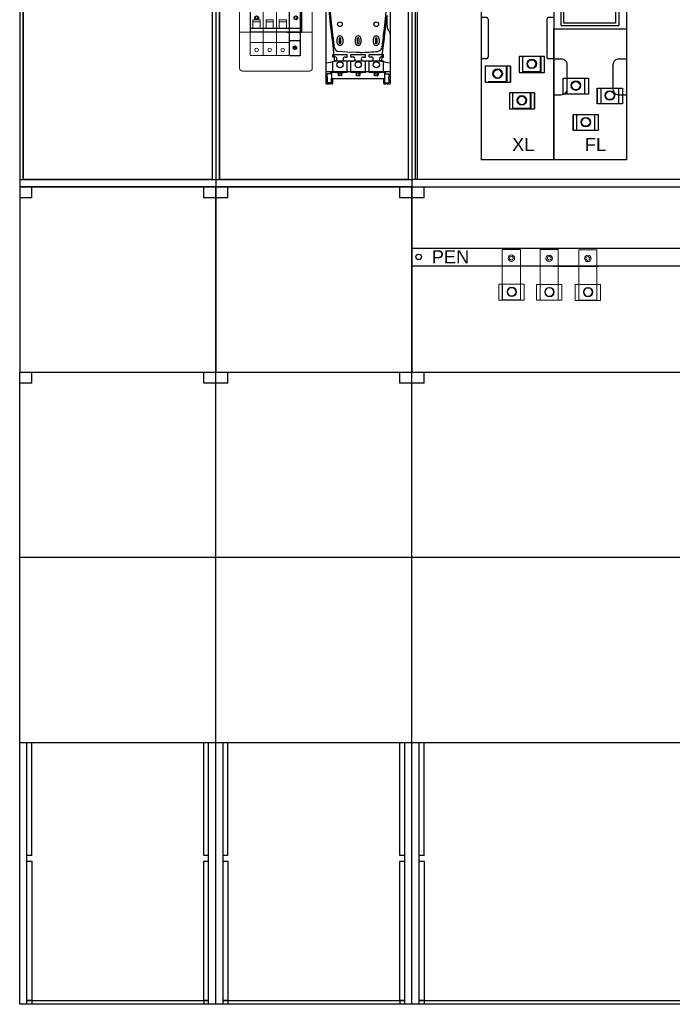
# Model space of a CAD drawing. Header units: millimetres. Extents: x -619 to 31, y -3287 to -1340.
# Tile 4 of 8: x -119 to -74, y -1482 to -1414. Entities that reach past the tile are written whole.
import ezdxf

# ---------------------------------------------------------------- set-up
doc = ezdxf.new("R2010")
doc.units = ezdxf.units.MM
doc.header["$LTSCALE"] = 0.2
doc.linetypes.add('DASHED2', pattern=[0.375, 0.25, -0.125])
doc.linetypes.add('HIDDEN2', pattern=[4.7625, 3.175, -1.5875])
doc.layers.get('0').update_dxf_attribs({"lineweight": 18})
for name, color, linetype, lineweight in [('000WYPOSAŻENIE', 1, 'Continuous', 25), ('062 OPIS_SREDNIO_POL', 140, 'Continuous', 15), ('aparatura', 7, 'Continuous', 18)]:
    doc.layers.add(name, color=color, linetype=linetype, lineweight=lineweight)
for name, color, linetype in [('_E_opisy', 240, 'Continuous'), ('E_osprzęt', 200, 'Continuous'), ('FRAME 200', 8, 'Continuous'), ('Konstrukcja', 5, 'Continuous'), ('Ogólna', 3, 'Continuous'), ('RUSZT', 7, 'Continuous'), ('w0', 7, 'Continuous')]:
    doc.layers.add(name, color=color, linetype=linetype)
doc.styles.add('PPE', font='romans.shx', dxfattribs={"height": 0.9})
doc.styles.get("Standard").update_dxf_attribs({"font": 'arial.ttf'})

# ---------------------------------------------------------------- blocks, each defined once
blk = doc.blocks.new('wpp2')
for p, q in [((27, 192.5), (27, 112.5)), ((27, 192.5), (27, 112.5)), ((27, 192.5), (27, 112.5)), ((26.5, 191.5), (26.5, 113.5)), ((0.5, 158.79), (0.5, 113.5)), ((0.5, 153.5), (0.5, 113.5)), ((0, 152.5), (0, 112.5)), ((0, 113.5), (27, 113.5)), ((27, 112.5), (0, 112.5)), ((0, 112.5), (27, 112.5)), ((0, 112.5), (27, 112.5)), ((0, 112.5), (0, 87)), ((1.67, 110.97), (1.67, 112.5)), ((25.33, 110.97), (25.33, 112.5)), ((27, 87), (27, 112.5)), ((1.67, 110.97), (0, 110.97)), ((27, 110.97), (25.33, 110.97)), ((0, 0), (0, 87)), ((0, 87), (27, 87)), ((1.67, 85.47), (1.67, 87)), ((25.33, 85.47), (25.33, 87)), ((27, 0), (27, 87)), ((27, 0), (27, 87)), ((27, 0), (27, 87)), ((1.67, 85.47), (0, 85.47)), ((27, 85.47), (25.33, 85.47)), ((0, 61.5), (27, 61.5)), ((0, 36), (27, 36)), ((1, 0), (1, 36)), ((1.67, 20.48), (1.67, 36)), ((25.33, 20.48), (25.33, 36)), ((26, 0), (26, 36)), ((1.67, 20.48), (1, 20.48)), ((26, 20.48), (25.33, 20.48)), ((26, 19.69), (26, 20.48)), ((1, 19.69), (1.67, 19.69)), ((1.67, 19.69), (1.67, 0.53)), ((25.33, 0.53), (25.33, 19.69)), ((25.33, 19.69), (26, 19.69)), ((27, 0), (0, 0)), ((1.67, 0.53), (1, 0.53)), ((1, 0.53), (26, 0.53)), ((1.67, 0.53), (1.67, 0)), ((26, 0.53), (25.33, 0.53)), ((25.33, 0.53), (25.33, 0))]:
    blk.add_line(p, q)
at = {"layer": 'w0'}
blk.add_lwpolyline([(0.5, 191.5), (26.5, 191.5), (26.5, 113.5), (0.5, 113.5)], close=True, dxfattribs=at)
blk.add_lwpolyline([(0.5, 191.5), (26.5, 191.5), (26.5, 113.5), (0.5, 113.5)], close=True, dxfattribs=at)
blk = doc.blocks.new('S')
at = {"layer": '_E_opisy', "lineweight": 5}
for p, q in [((-7322.2, 16360.1), (-7322.2, 16440.1)), ((-7322.2, 16440.1), (-7304.2, 16440.1)), ((-7304.2, 16440.1), (-7304.2, 16360.1)), ((-7322.2, 16422.6), (-7304.2, 16422.6)), ((-7318.5, 16406.3), (-7318.5, 16408.8)), ((-7318.5, 16408.8), (-7308.5, 16408.8)), ((-7318.5, 16406.3), (-7308.5, 16406.3)), ((-7318.5, 16397.6), (-7318.5, 16406.3)), ((-7308.5, 16408.8), (-7308.5, 16405.1)), ((-7308.5, 16406.3), (-7308.5, 16397.6)), ((-7308.5, 16397.6), (-7318.5, 16397.6)), ((-7322.2, 16377.6), (-7304.2, 16377.6)), ((-7304.2, 16360.1), (-7322.2, 16360.1))]:
    blk.add_line(p, q, dxfattribs=at)
for centre in [(-7313.5, 16433.8), (-7313.5, 16367.6)]:
    blk.add_circle(centre, 2.5, dxfattribs=at)
at = {"layer": 'E_osprzęt', "linetype": 'DASHED2', "lineweight": 5}
blk.add_lwpolyline([(-7304.2, 16440.1), (-7304.2, 16475), (-7322.2, 16475), (-7322.2, 16440.1)], close=True, dxfattribs=at)
at = {"layer": 'E_osprzęt', "lineweight": 5, "style": 'PPE'}
blk.add_attdef('B16A/1P', (-7311.1, 16440.3), '', height=5, rotation=90, dxfattribs=at)
blk = doc.blocks.new('listwaM')
at = {"layer": 'FRAME 200', "linetype": 'Continuous'}
for p, q in [((-6428.4, 16370.7), (-6428.4, 16410.7)), ((-6428.4, 16410.7), (-6358.4, 16410.7)), ((-6358.4, 16410.7), (-6378.4, 16410.7)), ((-6358.4, 16410.7), (-6358.4, 16370.7)), ((-6428.4, 16405.7), (-6358.4, 16405.7)), ((-6358.4, 16375.7), (-6428.4, 16375.7)), ((-6358.4, 16370.7), (-6428.4, 16370.7)), ((-6378.4, 16370.7), (-6358.4, 16370.7))]:
    blk.add_line(p, q, dxfattribs=at)
for points in [[(-6419.2, 16388.5), (-6417.9, 16390.2), (-6418.7, 16392.2), (-6420.8, 16392.4), (-6422.1, 16390.7), (-6421.3, 16388.7)], [(-6365.2, 16388.5), (-6364, 16390.2), (-6364.8, 16392.2), (-6366.9, 16392.4), (-6368.2, 16390.7), (-6367.4, 16388.7)]]:
    blk.add_lwpolyline(points, close=True, dxfattribs=at)
for centre in [(-6420, 16390.4), (-6366.1, 16390.4)]:
    blk.add_circle(centre, 2.62, dxfattribs=at)
blk = doc.blocks.new('s4')
at = {"layer": '062 OPIS_SREDNIO_POL', "color": 8}
for p, q in [((-7765.8, 7412.7), (-7765.8, 7280.7)), ((-7761.8, 7416.7), (-7669.8, 7416.7)), ((-7665.8, 7412.7), (-7665.8, 7280.7)), ((-7765.8, 7370.5), (-7665.8, 7370.5)), ((-7765.8, 7330.5), (-7665.8, 7330.5)), ((-7761.8, 7276.7), (-7669.8, 7276.7))]:
    blk.add_line(p, q, dxfattribs=at)
for centre, start, end in [((-7761.8, 7412.7), 90, 180), ((-7669.8, 7412.7), 0, 90), ((-7761.8, 7280.7), 180, 270), ((-7669.8, 7280.7), 270, 0)]:
    blk.add_arc(centre, 4, start, end, dxfattribs=at)
at = {"layer": 'w0', "lineweight": 25, "ltscale": 20}
blk.add_blockref('listwaM', (-1322.4, -9040.3), dxfattribs=at)
at = {"layer": '062 OPIS_SREDNIO_POL', "color": 8, "insert": (-7760.9, 7411.4), "char_height": 25, "attachment_point": 1}
blk.add_mtext_dynamic_manual_height_columns('*', width=3.352, gutter_width=12.5, heights=[0], dxfattribs=at)
blk = doc.blocks.new('pom2')
for p, q in [((27, 192.5), (27, 112.5)), ((27, 192.5), (27, 112.5)), ((27, 192.5), (27, 112.5)), ((26.5, 191.5), (26.5, 113.5)), ((0.5, 158.79), (0.5, 113.5)), ((0.5, 153.5), (0.5, 113.5)), ((0, 152.5), (0, 112.5)), ((0, 113.5), (27, 113.5)), ((27, 112.5), (0, 112.5)), ((0, 112.5), (27, 112.5)), ((0, 112.5), (27, 112.5)), ((0, 112.5), (0, 87)), ((1.67, 110.97), (1.67, 112.5)), ((25.33, 110.97), (25.33, 112.5)), ((27, 87), (27, 112.5)), ((1.67, 110.97), (0, 110.97)), ((27, 110.97), (25.33, 110.97)), ((0, 0), (0, 87)), ((0, 87), (27, 87)), ((1.67, 85.47), (1.67, 87)), ((25.33, 85.47), (25.33, 87)), ((27, 0), (27, 87)), ((27, 0), (27, 87)), ((27, 0), (27, 87)), ((1.67, 85.47), (0, 85.47)), ((27, 85.47), (25.33, 85.47)), ((0, 61.5), (27, 61.5)), ((0, 36), (27, 36)), ((1, 0), (1, 36)), ((1.67, 20.48), (1.67, 36)), ((25.33, 20.48), (25.33, 36)), ((26, 0), (26, 36)), ((1.67, 20.48), (1, 20.48)), ((26, 20.48), (25.33, 20.48)), ((26, 19.69), (26, 20.48)), ((1, 19.69), (1.67, 19.69)), ((1.67, 19.69), (1.67, 0.53)), ((25.33, 0.53), (25.33, 19.69)), ((25.33, 19.69), (26, 19.69)), ((27, 0), (0, 0)), ((1.67, 0.53), (1, 0.53)), ((1, 0.53), (26, 0.53)), ((1.67, 0.53), (1.67, 0)), ((26, 0.53), (25.33, 0.53)), ((25.33, 0.53), (25.33, 0))]:
    blk.add_line(p, q)
at = {"color": 250, "linetype": 'Continuous'}
for p, q in [((16.11, 130.34), (16.11, 130.7)), ((16.4, 130.34), (16.11, 130.34)), ((17.8, 130.34), (18.09, 130.34)), ((18.09, 130.34), (18.09, 130.7)), ((18.61, 130.34), (18.61, 130.7)), ((18.9, 130.34), (18.61, 130.34)), ((20.3, 130.34), (20.59, 130.34)), ((20.59, 130.34), (20.59, 130.7)), ((21.11, 130.34), (21.11, 130.7)), ((21.4, 130.34), (21.11, 130.34)), ((22.8, 130.34), (23.09, 130.34)), ((23.09, 130.34), (23.09, 130.7)), ((16.11, 128.22), (16.11, 129.79)), ((16.11, 129.79), (16.4, 129.79)), ((18.09, 129.79), (17.8, 129.79)), ((18.09, 128.22), (18.09, 129.79)), ((18.61, 128.22), (18.61, 129.79)), ((18.61, 129.79), (18.9, 129.79)), ((20.59, 129.79), (20.3, 129.79)), ((20.59, 128.22), (20.59, 129.79)), ((21.11, 128.22), (21.11, 129.79)), ((21.11, 129.79), (21.4, 129.79)), ((23.09, 129.79), (22.8, 129.79)), ((23.09, 128.22), (23.09, 129.79)), ((18.09, 128.22), (16.11, 128.22)), ((16.44, 128.22), (16.44, 128.22)), ((16.44, 128.22), (16.44, 128.22)), ((16.63, 128.22), (16.44, 128.22)), ((16.63, 128.22), (17.58, 128.22)), ((20.59, 128.22), (18.61, 128.22)), ((18.94, 128.22), (18.94, 128.22)), ((18.94, 128.22), (18.94, 128.22)), ((19.13, 128.22), (18.94, 128.22)), ((19.13, 128.22), (20.08, 128.22)), ((23.09, 128.22), (21.11, 128.22)), ((21.44, 128.22), (21.44, 128.22)), ((21.44, 128.22), (21.44, 128.22)), ((21.63, 128.22), (21.44, 128.22)), ((21.63, 128.22), (22.58, 128.22)), ((23.24, 126.65), (23.42, 126.65)), ((23.57, 126.65), (23.94, 126.65))]:
    blk.add_line(p, q, dxfattribs=at)
at = {"color": 250}
for p, q in [((16.11, 130.7), (18.09, 130.7)), ((18.61, 130.7), (20.59, 130.7)), ((21.11, 130.7), (23.09, 130.7))]:
    blk.add_line(p, q, dxfattribs=at)
at = {"color": 250, "linetype": 'Continuous'}
for centre, radius in [((17.09, 134.85), 0.325), ((17.09, 134.85), 0.318), ((22.09, 134.85), 0.325), ((22.09, 134.85), 0.318), ((17.1, 129.27), 0.425), ((19.6, 129.27), 0.425), ((22.1, 129.27), 0.425)]:
    blk.add_circle(centre, radius, dxfattribs=at)
for centre, radius, start, end in [((16.4, 130.07), 0.275, 270, 90), ((17.8, 130.07), 0.275, 90, 270), ((18.9, 130.07), 0.275, 270, 90), ((20.3, 130.07), 0.275, 90, 270), ((21.4, 130.07), 0.275, 270, 90), ((22.8, 130.07), 0.275, 90, 270), ((23.94, 126.75), 0.1, 270, 0)]:
    blk.add_arc(centre, radius, start, end, dxfattribs=at)
at = {"layer": 'Ogólna', "color": 250}
for p, q in [((15.19, 129.57), (15.19, 140.33)), ((15.14, 138.05), (15.14, 133.4)), ((24.04, 133.4), (24.04, 138.05)), ((23.99, 135.74), (23.99, 135.41)), ((23.56, 134.79), (23.56, 134.79)), ((23.99, 135.41), (23.99, 133.96)), ((15.14, 133.4), (15.14, 126.75)), ((16.72, 132.31), (16.72, 132.86)), ((16.72, 132.31), (16.72, 132.86)), ((16.97, 132.86), (16.97, 132.31)), ((17.22, 132.31), (17.22, 132.86)), ((17.47, 132.86), (17.47, 132.31)), ((17.47, 132.86), (17.47, 132.31)), ((19.22, 132.31), (19.22, 132.86)), ((19.22, 132.31), (19.22, 132.86)), ((19.47, 132.86), (19.47, 132.31)), ((19.72, 132.31), (19.72, 132.86)), ((19.97, 132.86), (19.97, 132.31)), ((19.97, 132.86), (19.97, 132.31)), ((21.72, 132.31), (21.72, 132.86)), ((21.72, 132.31), (21.72, 132.86)), ((21.97, 132.86), (21.97, 132.31)), ((22.22, 132.31), (22.22, 132.86)), ((22.47, 132.86), (22.47, 132.31)), ((22.47, 132.86), (22.47, 132.31)), ((23.99, 133.96), (23.99, 133.48)), ((23.99, 133.48), (23.99, 129.57)), ((24.04, 126.75), (24.04, 133.4)), ((19.88, 130.97), (19.31, 130.97)), ((19.88, 130.97), (19.88, 130.97)), ((22.97, 131.29), (22.8, 129.82)), ((15.19, 128.35), (15.19, 129.57)), ((16.44, 129.79), (16.42, 129.79)), ((22.74, 129.79), (16.44, 129.79)), ((23.99, 129.57), (23.99, 128.35)), ((23.94, 128.3), (15.24, 128.3)), ((15.82, 128.01), (15.35, 128.01)), ((15.35, 127.58), (15.35, 128.01)), ((15.82, 128.01), (15.82, 128.3)), ((15.91, 128.3), (15.91, 127.45)), ((23.28, 127.35), (15.91, 127.35)), ((15.91, 127.35), (15.91, 127.35)), ((15.91, 126.95), (15.91, 127.35)), ((16.07, 127.35), (16.06, 126.95)), ((16.89, 127.75), (16.89, 128.15)), ((16.89, 128.15), (16.93, 128.15)), ((17.09, 127.75), (16.89, 127.75)), ((16.93, 128.15), (16.93, 127.79)), ((16.93, 127.79), (17.09, 127.79)), ((17.09, 127.79), (17.09, 127.75)), ((17.17, 128.05), (17.27, 128.15)), ((17.2, 128.02), (17.17, 128.05)), ((17.25, 127.75), (17.25, 128.08)), ((17.3, 127.75), (17.25, 127.75)), ((17.27, 128.15), (17.3, 128.15)), ((17.3, 128.15), (17.3, 127.75)), ((19.35, 127.75), (19.35, 128.15)), ((19.35, 128.15), (19.39, 128.15)), ((19.55, 127.75), (19.35, 127.75)), ((19.39, 128.15), (19.39, 127.79)), ((19.39, 127.79), (19.55, 127.79)), ((19.55, 127.79), (19.55, 127.75)), ((19.62, 127.75), (19.62, 127.77)), ((19.84, 127.75), (19.62, 127.75)), ((19.68, 128.05), (19.63, 128.05)), ((19.82, 127.99), (19.69, 127.79)), ((19.69, 127.79), (19.84, 127.79)), ((19.84, 127.79), (19.84, 127.75)), ((21.85, 127.75), (21.85, 128.15)), ((21.85, 128.15), (21.89, 128.15)), ((22.05, 127.75), (21.85, 127.75)), ((21.89, 128.15), (21.89, 127.79)), ((21.89, 127.79), (22.05, 127.79)), ((22.05, 127.79), (22.05, 127.75)), ((22.13, 128.11), (22.13, 128.15)), ((22.13, 128.15), (22.23, 128.15)), ((22.23, 128.11), (22.13, 128.11)), ((22.13, 127.75), (22.13, 127.79)), ((22.13, 127.79), (22.23, 127.79)), ((22.23, 127.75), (22.13, 127.75)), ((22.17, 127.95), (22.17, 127.99)), ((22.17, 127.99), (22.23, 127.99)), ((22.23, 127.95), (22.17, 127.95)), ((22.29, 127.85), (22.29, 127.89)), ((22.34, 127.89), (22.34, 127.85)), ((23.13, 126.95), (23.12, 127.35)), ((23.27, 127.45), (23.27, 128.3)), ((23.28, 126.65), (23.28, 127.35)), ((23.28, 127.35), (23.28, 127.35)), ((23.37, 128.01), (23.37, 128.3)), ((23.37, 128.01), (23.84, 128.01)), ((23.84, 128.01), (23.84, 127.58)), ((15.24, 126.65), (15.62, 126.65)), ((15.35, 127.28), (15.35, 126.78)), ((15.91, 126.78), (15.35, 126.78)), ((15.77, 126.65), (15.62, 126.65)), ((15.9, 126.65), (15.77, 126.65)), ((15.9, 126.65), (15.91, 126.65)), ((16, 126.65), (15.91, 126.65)), ((16.06, 126.95), (16.06, 126.71)), ((23.13, 126.71), (23.13, 126.95)), ((23.28, 126.65), (23.19, 126.65)), ((23.28, 126.78), (23.84, 126.78)), ((23.29, 126.65), (23.28, 126.65)), ((23.29, 126.65), (23.42, 126.65)), ((23.57, 126.65), (23.42, 126.65)), ((23.57, 126.65), (23.94, 126.65)), ((23.84, 127.28), (23.84, 126.78))]:
    blk.add_line(p, q, dxfattribs=at)
at = {"layer": 'Ogólna', "color": 250, "flags": 128}
for points in [[(16.39, 129.82), (16.31, 130.49), (16.14, 131.93), (15.97, 133.4), (15.81, 134.88), (15.64, 136.37), (15.5, 137.53), (15.37, 138.69), (15.25, 139.84)], [(16.13, 133.38), (16.13, 133.38), (15.98, 134.68), (15.83, 136.01), (15.67, 137.34), (15.67, 137.34)], [(23.59, 137.94), (23.59, 137.94), (23.42, 136.54), (23.26, 135.14), (23.16, 134.26), (23.06, 133.38), (23.06, 133.38)], [(23.5, 135.94), (23.39, 134.91), (23.27, 133.88), (23.12, 132.58), (22.97, 131.29)], [(16.19, 132.81), (16.19, 132.81), (16.18, 132.95), (16.16, 133.09), (16.13, 133.38), (16.13, 133.38)], [(16.33, 131.62), (16.33, 131.62), (16.29, 131.99), (16.25, 132.35), (16.19, 132.81), (16.19, 132.81)], [(23, 132.81), (23, 132.81), (22.95, 132.45), (22.91, 132.09), (22.86, 131.62), (22.86, 131.62)], [(23.06, 133.38), (23.06, 133.38), (23.04, 133.23), (23.03, 133.09), (23, 132.81), (23, 132.81)], [(16.57, 131.22), (16.46, 131.31), (16.46, 131.31)], [(19.31, 130.97), (18.08, 131.01), (16.84, 131.11)], [(22.62, 131.22), (22.49, 131.15), (22.34, 131.11), (22.34, 131.11)], [(22.72, 131.31), (22.72, 131.31), (22.62, 131.22)], [(16.39, 129.82), (16.4, 129.82), (16.4, 129.81), (16.4, 129.8), (16.41, 129.8), (16.41, 129.79), (16.41, 129.79), (16.42, 129.79), (16.42, 129.79)], [(22.8, 129.82), (22.8, 129.81), (22.8, 129.81), (22.79, 129.8), (22.79, 129.8), (22.78, 129.79), (22.78, 129.79), (22.77, 129.79), (22.77, 129.79)], [(17.25, 128.08), (17.23, 128.05), (17.2, 128.02)], [(19.62, 127.77), (19.65, 127.81), (19.67, 127.84)], [(19.63, 128.05), (19.64, 128.06), (19.64, 128.07)], [(19.64, 128.07), (19.66, 128.11), (19.68, 128.13)], [(19.67, 127.84), (19.74, 127.94), (19.79, 128.01)], [(19.68, 128.13), (19.71, 128.14), (19.74, 128.15)], [(19.68, 128.06), (19.68, 128.05), (19.68, 128.05)], [(19.79, 128.01), (19.79, 128.03), (19.79, 128.05)], [(19.84, 128.05), (19.84, 128.01), (19.82, 127.99)], [(22.34, 128.05), (22.33, 128), (22.3, 127.97)], [(22.3, 127.97), (22.33, 127.93), (22.34, 127.89)]]:
    blk.add_lwpolyline(points, dxfattribs=at)
at = {"layer": 'Ogólna', "color": 250}
for centre, radius, start, end in [((56.66, 135.87), 33.12, 179.7089, 181.8614), ((24.84, 134.71), 1.28, 176.3317, 216.5138), ((17.09, 132.86), 0.379, 359.9318, 180.0682), ((17.09, 132.86), 0.125, 0, 180), ((19.59, 132.86), 0.379, 359.9318, 180.0682), ((19.59, 132.86), 0.125, 0, 180), ((22.09, 132.86), 0.379, 359.9318, 180.0682), ((22.09, 132.86), 0.125, 0, 180), ((23.34, 133.5), 0.652, 358.9624, 44.1717), ((16.91, 131.69), 0.579, 186.5648, 220.4721), ((17.09, 132.31), 0.379, 180.0575, 359.9425), ((17.09, 132.31), 0.125, 180, 0), ((19.59, 132.31), 0.379, 180.0575, 359.9425), ((19.59, 132.31), 0.125, 180, 0), ((22.09, 132.31), 0.379, 180.0575, 359.9425), ((22.09, 132.31), 0.125, 180, 0), ((22.28, 131.69), 0.579, 319.528, 353.4351), ((16.91, 131.69), 0.579, 234.8692, 263.971), ((19.6, 157.14), 26.17, 270.6171, 276.0312), ((13.95, 138.99), 9.53, 277.4896, 285.0271), ((22.74, 129.67), 0.115, 75.4708, 90.7552), ((25.12, 138.42), 8.95, 254.7719, 262.7758), ((15.24, 128.35), 0.05, 180, 270), ((31.44, 127.34), 16.09, 179.1659, 180.2341), ((10.55, 127.43), 5.36, 359.1659, 0.2341), ((19.76, 128.02), 0.0889, 107.6096, 158.1976), ((19.74, 128.05), 0.0983, 358.9354, 93.323), ((19.74, 128.05), 0.0586, 357.7072, 90.1536), ((22.24, 128.05), 0.0997, 359.7125, 93.4698), ((22.24, 128.05), 0.059, 358.9997, 91.0003), ((22.24, 128.05), 0.0588, 268.8342, 1.1658), ((22.24, 127.89), 0.059, 358.9997, 91.0003), ((22.24, 127.85), 0.0998, 266.6196, 0.1981), ((22.24, 127.85), 0.0588, 268.8342, 1.1658), ((28.05, 127.42), 4.78, 179.7, 180.9), ((7.75, 127.34), 16.09, 359.7659, 0.8341), ((23.94, 128.35), 0.05, 270, 0), ((15.24, 126.75), 0.1, 180, 270), ((1.59, 126.87), 14.33, 359.1, 0.3), ((16, 126.71), 0.06, 270, 359), ((23.19, 126.71), 0.06, 181, 270), ((23.94, 126.75), 0.1, 270, 0)]:
    blk.add_arc(centre, radius, start, end, dxfattribs=at)
at = {"layer": 'w0'}
for p, q in [((10.13, 130.91), (10.13, 138.91)), ((11.63, 138.52), (11.63, 130.52)), ((10.66, 131.6), (11.04, 131.77)), ((11.1, 131.54), (10.66, 131.6)), ((10.68, 131.7), (11.1, 131.54)), ((11.63, 130.52), (10.13, 130.52))]:
    blk.add_line(p, q, dxfattribs=at)
for points in [[(0.5, 191.5), (26.5, 191.5), (26.5, 113.5), (0.5, 113.5)], [(0.5, 191.5), (26.5, 191.5), (26.5, 113.5), (0.5, 113.5)], [(10.13, 132.61), (11.63, 132.61), (11.63, 130.52), (10.13, 130.52)]]:
    blk.add_lwpolyline(points, close=True, dxfattribs=at)
for radius in [0.254, 0.224, 0.223]:
    blk.add_circle((10.89, 131.61), radius, dxfattribs=at)
at = {"xscale": 0.1, "yscale": 0.1, "zscale": 0.1}
blk.add_blockref('s4', (779.86, -599.27), dxfattribs=at)
for p in [(736.96, -1505.44), (738.76, -1505.44), (740.56, -1505.44)]:
    blk.add_blockref('S', p, dxfattribs=at).add_auto_attribs({'B16A/1P': '  QW'})
blk = doc.blocks.new('podsawa')
for p, q in [((-10574.3, 9159.7), (-10574.3, 8406.7)), ((-10574.3, 9159.7), (-10574.3, 8406.7)), ((-10574.3, 9159.7), (-10574.3, 8406.7)), ((-10474.3, 9159.7), (-10574.3, 9159.7)), ((-10574.3, 9159.7), (-10574.3, 8406.7)), ((-10574.3, 9159.3), (-10574.3, 8577.8)), ((-10569.3, 9159.7), (-10569.3, 8615.7)), ((-10479.3, 9159.7), (-10479.3, 8615.7)), ((-10474.3, 9159.7), (-10474.3, 8406.7)), ((-10474.3, 9159.7), (-10474.3, 8406.7)), ((-10574.3, 9153.7), (-10569.3, 9153.7)), ((-10545.4, 9156.7), (-10569.3, 9156.7)), ((-10548.3, 9154.7), (-10548.3, 9113.7)), ((-10546.3, 9156.7), (-10524.3, 9156.7)), ((-10502.3, 9156.7), (-10524.3, 9156.7)), ((-10505.9, 9156.7), (-10479.3, 9156.7)), ((-10500.3, 9154.7), (-10500.3, 9113.7)), ((-10474.3, 9153.7), (-10479.3, 9153.7)), ((-10574.3, 9124.6), (-10569.3, 9124.6)), ((-10474.3, 9124.6), (-10479.3, 9124.6)), ((-10546.3, 9111.7), (-10524.3, 9111.7)), ((-10502.3, 9111.7), (-10524.3, 9111.7)), ((-10553.3, 9072.7), (-10569.3, 9072.7)), ((-10524.3, 9061.4, 10), (-10524.3, 9066.4, 10)), ((-10495.3, 9072.7), (-10479.3, 9072.7)), ((-10548.3, 8990.7), (-10548.3, 9031.7)), ((-10546.3, 9033.7), (-10524.3, 9033.7)), ((-10502.3, 9033.7), (-10524.3, 9033.7)), ((-10500.3, 8990.7), (-10500.3, 9031.7)), ((-10574.3, 9020.9), (-10569.3, 9020.9)), ((-10474.3, 9020.9), (-10479.3, 9020.9)), ((-10574.3, 8991.7), (-10569.3, 8991.7)), ((-10546.3, 8988.7), (-10569.3, 8988.7)), ((-10567.4, 8986.8), (-10567.4, 8973.6)), ((-10525.8, 8986.8), (-10567.4, 8986.8)), ((-10546.3, 8988.7), (-10524.3, 8988.7)), ((-10531, 8986.8), (-10531, 8981.2)), ((-10530, 8986.8), (-10530, 8981.2)), ((-10525.8, 8981.8), (-10525.8, 8988.7)), ((-10502.3, 8988.7), (-10524.3, 8988.7)), ((-10522.8, 8981.8), (-10522.8, 8988.7)), ((-10522.8, 8986.8), (-10481.2, 8986.8)), ((-10518.6, 8986.8), (-10518.6, 8981.2)), ((-10517.6, 8986.8), (-10517.6, 8981.2)), ((-10502.3, 8988.7), (-10479.3, 8988.7)), ((-10481.2, 8986.8), (-10481.2, 8973.6)), ((-10474.3, 8991.7), (-10479.3, 8991.7)), ((-10574.3, 8968.7), (-10569.3, 8968.7)), ((-10569.3, 8979.2), (-10569.3, 8981.2)), ((-10525.8, 8973.6), (-10567.4, 8973.6)), ((-10565.3, 8979.2), (-10565.3, 8981.2)), ((-10527.2, 8981.2), (-10565.3, 8981.2)), ((-10565.3, 8979.2), (-10563.3, 8979.2)), ((-10527.9, 8979.2), (-10565.3, 8979.2)), ((-10563.3, 8979.2), (-10561.3, 8978.2)), ((-10526.9, 8978.2), (-10561.3, 8978.2)), ((-10548.3, 8969.7), (-10548.3, 8927.7)), ((-10546.3, 8971.7), (-10524.3, 8971.7)), ((-10531, 8978.2), (-10531, 8973.6)), ((-10530, 8978.2), (-10530, 8973.6)), ((-10525.8, 8971.7), (-10525.8, 8977.8)), ((-10502.3, 8971.7), (-10524.3, 8971.7)), ((-10522.8, 8971.7), (-10522.8, 8977.8)), ((-10522.8, 8973.6), (-10481.2, 8973.6)), ((-10487.3, 8978.2), (-10521.8, 8978.2)), ((-10483.3, 8981.2), (-10521.4, 8981.2)), ((-10483.3, 8979.2), (-10520.7, 8979.2)), ((-10518.6, 8978.2), (-10518.6, 8973.6)), ((-10517.6, 8978.2), (-10517.6, 8973.6)), ((-10503.9, 8971.7), (-10479.3, 8971.7)), ((-10500.3, 8969.7), (-10500.3, 8928.7)), ((-10485.3, 8979.2), (-10487.3, 8978.2)), ((-10483.3, 8979.2), (-10483.3, 8981.2)), ((-10474.3, 8968.7), (-10479.3, 8968.7)), ((-10574.3, 8939.6), (-10569.3, 8939.6)), ((-10474.3, 8939.6), (-10479.3, 8939.6)), ((-10547.3, 8926.7), (-10524.3, 8926.7)), ((-10502.3, 8926.7), (-10524.3, 8926.7)), ((-10553.3, 8887.7), (-10569.3, 8887.7)), ((-10495.3, 8887.7), (-10479.3, 8887.7)), ((-10548.3, 8805.7), (-10548.3, 8846.7)), ((-10546.3, 8848.7), (-10524.3, 8848.7)), ((-10502.3, 8848.7), (-10524.3, 8848.7)), ((-10500.3, 8805.7), (-10500.3, 8846.7)), ((-10574.3, 8835.9), (-10569.3, 8835.9)), ((-10474.3, 8835.9), (-10479.3, 8835.9)), ((-10574.3, 8806.7), (-10569.3, 8806.7)), ((-10474.3, 8806.7), (-10479.3, 8806.7)), ((-10546.3, 8803.7), (-10569.3, 8803.7)), ((-10567.4, 8801.8), (-10481.2, 8801.8)), ((-10567.4, 8801.8), (-10567.4, 8788.6)), ((-10546.3, 8803.7), (-10524.3, 8803.7)), ((-10531, 8801.8), (-10531, 8788.6)), ((-10530, 8801.8), (-10530, 8788.6)), ((-10502.3, 8803.7), (-10524.3, 8803.7)), ((-10518.6, 8801.8), (-10518.6, 8788.6)), ((-10517.6, 8801.8), (-10517.6, 8788.6)), ((-10503.6, 8803.7), (-10479.3, 8803.7)), ((-10481.2, 8801.8), (-10481.2, 8788.6)), ((-10574.3, 8783.7), (-10569.3, 8783.7)), ((-10545.3, 8786.7), (-10569.3, 8786.7)), ((-10481.2, 8788.6), (-10567.4, 8788.6)), ((-10548.3, 8784.7), (-10548.3, 8743.7)), ((-10546.3, 8786.7), (-10524.3, 8786.7)), ((-10502.3, 8786.7), (-10524.3, 8786.7)), ((-10504, 8786.7), (-10479.3, 8786.7)), ((-10500.3, 8784.7), (-10500.3, 8743.7)), ((-10474.3, 8783.7), (-10479.3, 8783.7)), ((-10574.3, 8754.6), (-10569.3, 8754.6)), ((-10474.3, 8754.6), (-10479.3, 8754.6)), ((-10546.3, 8741.7), (-10524.3, 8741.7)), ((-10502.3, 8741.7), (-10524.3, 8741.7)), ((-10553.3, 8702.7), (-10569.3, 8702.7)), ((-10495.3, 8702.7), (-10479.3, 8702.7)), ((-10548.3, 8620.7), (-10548.3, 8661.7)), ((-10546.3, 8663.7), (-10524.3, 8663.7)), ((-10502.3, 8663.7), (-10524.3, 8663.7)), ((-10500.3, 8620.7), (-10500.3, 8661.7)), ((-10574.3, 8650.9), (-10569.3, 8650.9)), ((-10474.3, 8650.9), (-10479.3, 8650.9)), ((-10574.3, 8621.7), (-10569.3, 8621.7)), ((-10546.3, 8618.7), (-10569.3, 8618.7)), ((-10546.3, 8618.7), (-10524.3, 8618.7)), ((-10502.3, 8618.7), (-10524.3, 8618.7)), ((-10502.3, 8618.7), (-10479.3, 8618.7)), ((-10474.3, 8621.7), (-10479.3, 8621.7)), ((-10474.3, 8615.7), (-10574.3, 8615.7)), ((-10566.7, 8602.4), (-10574.3, 8602.4)), ((-10564.7, 8600.4), (-10564.7, 8547.7)), ((-10483.9, 8600.4), (-10483.9, 8547.7)), ((-10474.3, 8602.4), (-10481.9, 8602.4)), ((-10574.3, 8577.8), (-10574.3, 8406.7)), ((-10517, 8527), (-10517, 8548.8)), ((-10492.5, 8527.5), (-10492.5, 8548.8)), ((-10492, 8548.8), (-10492, 8527)), ((-10566.7, 8545.7), (-10574.3, 8545.7)), ((-10539.4, 8514), (-10539.4, 8535.3)), ((-10538.9, 8535.3), (-10538.9, 8513.6)), ((-10534, 8535.3), (-10534, 8513.6)), ((-10474.3, 8545.7), (-10481.9, 8545.7)), ((-10492.5, 8527.5), (-10517.5, 8527.5)), ((-10492.5, 8527.5), (-10517.5, 8527.5)), ((-10492.5, 8527.5), (-10517.5, 8527.5)), ((-10539.4, 8514), (-10564.4, 8514)), ((-10539.4, 8514), (-10564.4, 8514)), ((-10539.4, 8514), (-10564.4, 8514)), ((-10530.5, 8476.9), (-10530.5, 8498.7)), ((-10506.1, 8477.3), (-10506.1, 8498.7)), ((-10505.6, 8498.7), (-10505.6, 8476.9)), ((-10500.7, 8498.7), (-10500.7, 8476.9)), ((-10506.1, 8477.3), (-10531.1, 8477.3)), ((-10506.1, 8477.3), (-10531.1, 8477.3)), ((-10506.1, 8477.3), (-10531.1, 8477.3)), ((-10474.3, 8406.7), (-10574.3, 8406.7))]:
    blk.add_line(p, q)
at = {"linetype": 'HIDDEN2'}
for p, q in [((-10531.6, 9081.4, 5), (-10531.6, 9063.9, 10)), ((-10524.3, 9081.4, 5), (-10524.3, 9063.9, 10)), ((-10517.1, 9081.4, 5), (-10517.1, 9063.9, 10)), ((-10517.1, 9072.7), (-10531.6, 9072.7)), ((-10524.3, 8905.1), (-10524.3, 8870.3)), ((-10502.5, 8887.7), (-10546.1, 8887.7)), ((-10531.6, 8711.4, 5), (-10531.6, 8693.9, 10)), ((-10524.3, 8711.4, 5), (-10524.3, 8693.9, 10)), ((-10517.1, 8711.4, 5), (-10517.1, 8693.9, 10)), ((-10531.6, 8702.6, 7.5), (-10517.1, 8702.6, 7.5))]:
    blk.add_line(p, q, dxfattribs=at)
for points in [[(-10524.3, 9115.5), (-10528.3, 9115.5), (-10528.3, 9152.5), (-10524.3, 9152.5)], [(-10524.3, 9115.5), (-10520.3, 9115.5), (-10520.3, 9152.5), (-10524.3, 9152.5)], [(-10524.3, 9149.2), (-10524.3, 9117.2)], [(-10524.3, 9149.2), (-10524.3, 9117.2)], [(-10524.3, 9029.9), (-10524.3, 9029.9), (-10528.3, 9029.9), (-10528.3, 8993), (-10524.3, 8993)], [(-10524.3, 9029.9), (-10520.3, 9029.9), (-10520.3, 8993), (-10524.3, 8993)], [(-10524.3, 8996.2), (-10524.3, 9028.2)], [(-10524.3, 8996.2), (-10524.3, 9028.2)], [(-10524.3, 8930.5), (-10528.3, 8930.5), (-10528.3, 8967.5), (-10524.3, 8967.5)], [(-10524.3, 8930.5), (-10520.3, 8930.5), (-10520.3, 8967.5), (-10524.3, 8967.5)], [(-10524.3, 8964.2), (-10524.3, 8932.2)], [(-10524.3, 8964.2), (-10524.3, 8932.2)], [(-10524.3, 8844.9), (-10528.3, 8844.9), (-10528.3, 8808), (-10524.3, 8808)], [(-10524.3, 8844.9), (-10520.3, 8844.9), (-10520.3, 8808), (-10524.3, 8808)], [(-10524.3, 8811.2), (-10524.3, 8843.2)], [(-10524.3, 8811.2), (-10524.3, 8843.2)], [(-10524.3, 8745.5), (-10528.3, 8745.5), (-10528.3, 8782.5), (-10524.3, 8782.5)], [(-10524.3, 8745.5), (-10520.3, 8745.5), (-10520.3, 8782.5), (-10524.3, 8782.5)], [(-10524.3, 8779.2), (-10524.3, 8747.2)], [(-10524.3, 8779.2), (-10524.3, 8747.2)], [(-10524.3, 8659.9), (-10528.3, 8659.9), (-10528.3, 8623), (-10524.3, 8623)], [(-10524.3, 8659.9), (-10524.3, 8659.9), (-10520.3, 8659.9), (-10520.3, 8623), (-10524.3, 8623)], [(-10524.3, 8626.2), (-10524.3, 8658.2)], [(-10524.3, 8626.2), (-10524.3, 8658.2)]]:
    blk.add_lwpolyline(points)
for points in [[(-10524.3, 9117.2), (-10527.3, 9117.2), (-10527.3, 9149.2), (-10524.3, 9149.2)], [(-10524.3, 9117.2), (-10521.3, 9117.2), (-10521.3, 9149.2), (-10524.3, 9149.2)], [(-10524.3, 9028.2), (-10527.3, 9028.2), (-10527.3, 8996.2), (-10524.3, 8996.2)], [(-10524.3, 9028.2), (-10521.3, 9028.2), (-10521.3, 8996.2), (-10524.3, 8996.2)], [(-10524.3, 8932.2), (-10527.3, 8932.2), (-10527.3, 8964.2), (-10524.3, 8964.2)], [(-10524.3, 8932.2), (-10521.3, 8932.2), (-10521.3, 8964.2), (-10524.3, 8964.2)], [(-10524.3, 8843.2), (-10527.3, 8843.2), (-10527.3, 8811.2), (-10524.3, 8811.2)], [(-10524.3, 8843.2), (-10521.3, 8843.2), (-10521.3, 8811.2), (-10524.3, 8811.2)], [(-10524.3, 8747.2), (-10527.3, 8747.2), (-10527.3, 8779.2), (-10524.3, 8779.2)], [(-10524.3, 8747.2), (-10521.3, 8747.2), (-10521.3, 8779.2), (-10524.3, 8779.2)], [(-10524.3, 8658.2), (-10527.3, 8658.2), (-10527.3, 8626.2), (-10524.3, 8626.2)], [(-10524.3, 8658.2), (-10521.3, 8658.2), (-10521.3, 8626.2), (-10524.3, 8626.2)], [(-10521.9, 8548.8), (-10521.9, 8527), (-10487.1, 8527), (-10487.1, 8548.8)], [(-10568.8, 8535.3), (-10568.8, 8513.6), (-10534, 8513.6), (-10534, 8535.3)], [(-10498.2, 8538.6), (-10501.4, 8544.3), (-10507.9, 8544.3), (-10511.1, 8538.6), (-10507.9, 8533), (-10501.4, 8533)], [(-10498.2, 8538.6), (-10501.4, 8544.3), (-10507.9, 8544.3), (-10511.1, 8538.6), (-10507.9, 8533), (-10501.4, 8533)], [(-10498.2, 8538.6), (-10501.4, 8544.3), (-10507.9, 8544.3), (-10511.1, 8538.6), (-10507.9, 8533), (-10501.4, 8533)], [(-10545, 8525.2), (-10548.3, 8530.8), (-10554.8, 8530.8), (-10558, 8525.2), (-10554.8, 8519.6), (-10548.3, 8519.6)], [(-10545, 8525.2), (-10548.3, 8530.8), (-10554.8, 8530.8), (-10558, 8525.2), (-10554.8, 8519.6), (-10548.3, 8519.6)], [(-10545, 8525.2), (-10548.3, 8530.8), (-10554.8, 8530.8), (-10558, 8525.2), (-10554.8, 8519.6), (-10548.3, 8519.6)], [(-10535.4, 8498.7), (-10535.4, 8476.9), (-10500.7, 8476.9), (-10500.7, 8498.7)], [(-10511.7, 8488.5), (-10514.9, 8494.1), (-10521.4, 8494.1), (-10524.7, 8488.5), (-10521.4, 8482.9), (-10514.9, 8482.9)], [(-10511.7, 8488.5), (-10514.9, 8494.1), (-10521.4, 8494.1), (-10524.7, 8488.5), (-10521.4, 8482.9), (-10514.9, 8482.9)], [(-10511.7, 8488.5), (-10514.9, 8494.1), (-10521.4, 8494.1), (-10524.7, 8488.5), (-10521.4, 8482.9), (-10514.9, 8482.9)]]:
    blk.add_lwpolyline(points, close=True)
blk.add_circle((-10524.3, 8887.7), 7.25, dxfattribs=at)
for centre, radius in [((-10504.6, 8538.6), 6.48), ((-10504.6, 8538.6), 6.48), ((-10504.6, 8538.6), 6.48), ((-10504.5, 8538.4), 6.02), ((-10551.5, 8525.2), 6.48), ((-10551.5, 8525.2), 6.48), ((-10551.5, 8525.2), 6.48), ((-10551.4, 8524.9), 6.02), ((-10518.2, 8488.5), 6.48), ((-10518.2, 8488.5), 6.48), ((-10518.2, 8488.5), 6.48), ((-10518.1, 8488.3), 6.02)]:
    blk.add_circle(centre, radius)
for centre, radius, start, end in [((-10546.3, 9154.7), 2, 90, 180), ((-10502.3, 9154.7), 2, 0, 90), ((-10546.3, 9113.7), 2, 180, 270), ((-10502.3, 9113.7), 2, 270, 0), ((-10524.3, 9072.7), 29, 0, 180), ((-10546.3, 9031.7), 2, 90, 180), ((-10502.3, 9031.7), 2, 0, 90), ((-10546.3, 8990.7), 2, 180, 270), ((-10546.3, 8990.7), 2, 180, 270), ((-10546.3, 8990.7), 2, 180, 270), ((-10502.3, 8990.7), 2, 270, 0), ((-10502.3, 8990.7), 2, 270, 0), ((-10502.3, 8990.7), 2, 270, 0), ((-10546.3, 8969.7), 2, 90, 180), ((-10502.3, 8969.7), 2, 0, 90), ((-10502.3, 8928.7), 2, 270, 0), ((-10524.3, 8887.7), 29, 0, 180), ((-10547.3, 8927.7), 1, 180, 270), ((-10546.3, 8846.7), 2, 90, 180), ((-10502.3, 8846.7), 2, 0, 90), ((-10546.3, 8805.7), 2, 180, 270), ((-10546.3, 8805.7), 2, 180, 270), ((-10502.3, 8805.7), 2, 270, 0), ((-10502.3, 8805.7), 2, 270, 0), ((-10546.3, 8784.7), 2, 90, 180), ((-10546.3, 8784.7), 2, 90, 180), ((-10502.3, 8784.7), 2, 0, 90), ((-10502.3, 8784.7), 2, 0, 90), ((-10546.3, 8743.7), 2, 180, 270), ((-10502.3, 8743.7), 2, 270, 0), ((-10502.3, 8743.7), 2, 270, 0), ((-10524.3, 8702.7), 29, 0, 180), ((-10546.3, 8661.7), 2, 90, 180), ((-10546.3, 8661.7), 2, 90, 180), ((-10502.3, 8661.7), 2, 0, 90), ((-10502.3, 8661.7), 2, 0, 90), ((-10546.3, 8620.7), 2, 180, 270), ((-10502.3, 8620.7), 2, 270, 0), ((-10502.3, 8620.7), 2, 270, 0), ((-10566.7, 8600.4), 2, 0, 90), ((-10481.9, 8600.4), 2, 90, 180), ((-10566.7, 8547.7), 2, 270, 0), ((-10481.9, 8547.7), 2, 180, 270)]:
    blk.add_arc(centre, radius, start, end)
for centre, start, end in [((-10524.3, 9081.4, 5), 0, 180), ((-10524.3, 9063.9, 10), 180, 0), ((-10524.3, 8711.4, 5), 0, 180), ((-10524.3, 8693.9, 10), 180, 0)]:
    blk.add_arc(centre, 7.25, start, end, dxfattribs=at)
blk.add_ellipse((-10524.3, 8979.8), major_axis=(3.8, 0), ratio=0.575994)
blk = doc.blocks.new('zk2')
for p, q in [((0, 192.5), (0, 112.5)), ((0.5, 113.5), (0.5, 191.5)), ((19.52, 191.51), (19.52, 134.21)), ((19.52, 191.51), (19.52, 134.21)), ((19.52, 191.51), (19.52, 134.21)), ((19.52, 191.51), (19.52, 134.21)), ((19.52, 191.51), (19.52, 134.21)), ((19.52, 191.51), (19.52, 134.21)), ((19.52, 191.51), (19.52, 134.21)), ((19.52, 191.51), (19.52, 134.21)), ((19.52, 191.51), (19.52, 134.21)), ((19.52, 191.51), (19.52, 134.21)), ((19.53, 191.51), (19.53, 134.21)), ((19.53, 191.51), (19.53, 134.21)), ((19.53, 191.51), (19.53, 134.21)), ((19.53, 191.51), (19.53, 134.21)), ((29.52, 191.51), (29.52, 134.21)), ((29.52, 191.51), (29.52, 134.21)), ((29.52, 191.51), (29.52, 134.21)), ((29.52, 191.51), (29.52, 134.21)), ((29.52, 191.51), (29.52, 134.21)), ((29.52, 191.51), (29.52, 134.21)), ((29.53, 191.51), (29.53, 134.21)), ((29.53, 191.51), (29.53, 134.21)), ((29.53, 191.51), (29.53, 134.21)), ((29.53, 191.51), (29.53, 134.21)), ((20.55, 134.67), (20.55, 137.75)), ((20.89, 135.01), (20.89, 138.1)), ((28.04, 138.1), (28.04, 135.01)), ((28.5, 137.75), (28.5, 134.67)), ((19.52, 136.7), (19.52, 134.2)), ((19.52, 136.7), (19.52, 134.2)), ((19.52, 136.7), (19.52, 134.2)), ((29.52, 136.7), (29.52, 134.2)), ((29.52, 136.7), (29.52, 134.2)), ((20.55, 134.67), (28.5, 134.67)), ((28.04, 135.01), (20.89, 135.01)), ((19.52, 120.65), (19.52, 116.21)), ((40, 113.5), (0, 113.5)), ((0, 112.5), (40, 112.5)), ((0, 112.5), (40, 112.5)), ((0, 112.5), (40, 112.5)), ((0, 112.5), (0, 87)), ((1.67, 110.97), (1.67, 112.5)), ((1.67, 110.97), (0, 110.97)), ((0, 0), (0, 87)), ((0, 87), (40, 87)), ((1.67, 85.47), (1.67, 87)), ((1.67, 85.47), (0, 85.47)), ((0, 61.5), (40, 61.5)), ((0, 36), (40, 36)), ((1, 0), (1, 36)), ((1.67, 20.48), (1.67, 36)), ((1.67, 20.48), (1, 20.48)), ((1, 19.69), (1.67, 19.69)), ((1.67, 19.69), (1.67, 0.53)), ((40, 0), (0, 0)), ((1.67, 0.53), (1, 0.53)), ((1, 0.53), (38.33, 0.53)), ((1.67, 0.53), (1.67, 0))]:
    blk.add_line(p, q)
blk.add_lwpolyline([(29.52, 116.21), (19.52, 116.21), (19.52, 134.21), (29.52, 134.21)], close=True)
at = {"color": 250}
for points in [[(20.52, 125.11), (19.52, 125.11), (19.52, 130.11), (20.52, 130.11, -0.414214), (21.32, 129.31), (21.32, 125.91, -0.414214)], [(29.52, 125.11), (28.52, 125.11, -0.414214), (27.72, 125.91), (27.72, 129.31, -0.414214), (28.52, 130.11), (29.52, 130.11)]]:
    blk.add_lwpolyline(points, format="xyb", close=True, dxfattribs=at)
blk.add_circle((0.92, 102.84), 0.379)
at = {"layer": '000WYPOSAŻENIE', "color": 250}
for p, q in [((21.31, 127.42), (21.31, 125.24)), ((21.36, 125.29), (21.36, 127.42)), ((23.81, 125.24), (23.81, 127.42)), ((25.51, 126.07), (25.51, 123.9)), ((26, 126.07), (26, 123.9)), ((26.05, 123.94), (26.05, 126.07)), ((28.5, 123.9), (28.5, 126.07)), ((21.36, 125.29), (23.86, 125.29)), ((21.36, 125.29), (23.86, 125.29)), ((21.36, 125.29), (23.86, 125.29)), ((26.05, 123.94), (28.55, 123.94)), ((26.05, 123.94), (28.55, 123.94)), ((26.05, 123.94), (28.55, 123.94)), ((22.18, 122.41), (22.18, 120.23)), ((22.67, 122.41), (22.67, 120.23)), ((22.71, 120.27), (22.71, 122.41)), ((25.16, 120.23), (25.16, 122.41)), ((22.71, 120.27), (25.21, 120.27)), ((22.71, 120.27), (25.21, 120.27)), ((22.71, 120.27), (25.21, 120.27))]:
    blk.add_line(p, q, dxfattribs=at)
for points in [[(24.3, 127.42), (24.3, 125.24), (20.82, 125.24), (20.82, 127.42)], [(21.92, 126.4), (22.25, 126.97), (22.9, 126.97), (23.22, 126.4), (22.9, 125.84), (22.25, 125.84)], [(21.92, 126.4), (22.25, 126.97), (22.9, 126.97), (23.22, 126.4), (22.9, 125.84), (22.25, 125.84)], [(21.92, 126.4), (22.25, 126.97), (22.9, 126.97), (23.22, 126.4), (22.9, 125.84), (22.25, 125.84)], [(28.99, 126.07), (28.99, 123.9), (25.51, 123.9), (25.51, 126.07)], [(26.61, 125.06), (26.94, 125.62), (27.58, 125.62), (27.91, 125.06), (27.58, 124.5), (26.94, 124.5)], [(26.61, 125.06), (26.94, 125.62), (27.58, 125.62), (27.91, 125.06), (27.58, 124.5), (26.94, 124.5)], [(26.61, 125.06), (26.94, 125.62), (27.58, 125.62), (27.91, 125.06), (27.58, 124.5), (26.94, 124.5)], [(25.65, 122.41), (25.65, 120.23), (22.18, 120.23), (22.18, 122.41)], [(23.28, 121.39), (23.6, 121.95), (24.25, 121.95), (24.57, 121.39), (24.25, 120.83), (23.6, 120.83)], [(23.28, 121.39), (23.6, 121.95), (24.25, 121.95), (24.57, 121.39), (24.25, 120.83), (23.6, 120.83)], [(23.28, 121.39), (23.6, 121.95), (24.25, 121.95), (24.57, 121.39), (24.25, 120.83), (23.6, 120.83)]]:
    blk.add_lwpolyline(points, close=True, dxfattribs=at)
for centre, radius in [((22.57, 126.4), 0.648), ((22.57, 126.4), 0.648), ((22.57, 126.4), 0.648), ((22.56, 126.38), 0.602), ((27.26, 125.06), 0.648), ((27.26, 125.06), 0.648), ((27.26, 125.06), 0.648), ((27.25, 125.03), 0.602), ((23.93, 121.39), 0.648), ((23.93, 121.39), 0.648), ((23.93, 121.39), 0.648), ((23.92, 121.37), 0.602)]:
    blk.add_circle(centre, radius, dxfattribs=at)
at = {"layer": 'aparatura', "lineweight": 5}
for p, q in [((12.44, 103.87), (14.94, 103.87)), ((17.64, 103.84), (20.14, 103.84)), ((22.96, 103.83), (25.46, 103.83))]:
    blk.add_line(p, q, dxfattribs=at)
at = {"layer": 'aparatura'}
for p, q in [((12.44, 100.51), (12.44, 103.87)), ((14.94, 100.51), (14.94, 103.87)), ((17.64, 100.48), (17.64, 103.84)), ((20.14, 100.48), (20.14, 103.84)), ((22.96, 100.47), (22.96, 103.83)), ((25.46, 100.47), (25.46, 103.83)), ((13.69, 102.67), (13.69, 102.67)), ((18.89, 102.64), (18.89, 102.64)), ((24.21, 102.63), (24.21, 102.63)), ((12.44, 100.51), (12.44, 96.91)), ((14.94, 100.51), (14.94, 96.91)), ((17.64, 100.48), (17.64, 96.88)), ((20.14, 100.48), (20.14, 96.88)), ((22.96, 100.47), (22.96, 96.87)), ((25.46, 100.47), (25.46, 96.87)), ((12.45, 96.9), (12.45, 99.08)), ((14.95, 99.08), (14.95, 96.9)), ((15.44, 99.08), (15.44, 96.9)), ((17.65, 96.87), (17.65, 99.04)), ((20.15, 99.04), (20.15, 96.87)), ((20.64, 99.04), (20.64, 96.87)), ((22.97, 96.86), (22.97, 99.03)), ((25.47, 99.03), (25.47, 96.86)), ((25.96, 99.03), (25.96, 96.86)), ((14.94, 96.91), (12.44, 96.91)), ((20.14, 96.88), (17.64, 96.88)), ((25.46, 96.87), (22.96, 96.87))]:
    blk.add_line(p, q, dxfattribs=at)
for points in [[(13.65, 102.4), (13.91, 102.5), (13.95, 102.77), (13.74, 102.95), (13.48, 102.85), (13.43, 102.58)], [(18.85, 102.37), (19.11, 102.47), (19.16, 102.74), (18.94, 102.92), (18.68, 102.82), (18.64, 102.55)], [(24.16, 102.36), (24.43, 102.46), (24.47, 102.73), (24.26, 102.91), (23.99, 102.81), (23.95, 102.54)], [(11.96, 99.08), (11.96, 96.9), (15.44, 96.9), (15.44, 99.08)], [(17.16, 99.04), (17.16, 96.87), (20.64, 96.87), (20.64, 99.04)], [(22.48, 99.03), (22.48, 96.86), (25.96, 96.86), (25.96, 99.03)], [(14.39, 98.03), (14.06, 98.59), (13.42, 98.59), (13.09, 98.03), (13.42, 97.46), (14.06, 97.46)], [(19.59, 98), (19.27, 98.56), (18.62, 98.56), (18.3, 98), (18.62, 97.43), (19.27, 97.43)], [(24.91, 97.99), (24.58, 98.55), (23.93, 98.55), (23.61, 97.99), (23.93, 97.42), (24.58, 97.42)]]:
    blk.add_lwpolyline(points, close=True, dxfattribs=at)
for centre, radius in [((13.69, 102.67), 0.443), ((18.89, 102.64), 0.443), ((24.21, 102.63), 0.443), ((13.74, 98.03), 0.648), ((13.7, 98.04), 0.602), ((18.95, 98), 0.648), ((18.9, 98.01), 0.602), ((24.26, 97.99), 0.648), ((24.22, 98), 0.602)]:
    blk.add_circle(centre, radius, dxfattribs=at)
at = {"layer": 'w0'}
for p, q in [((19.52, 120.65), (19.52, 116.21)), ((29.52, 120.65), (29.52, 116.21))]:
    blk.add_line(p, q, dxfattribs=at)
at = {"layer": 'w0', "color": 1}
for p, q in [((19.43, 104.04), (24.42, 104.04)), ((19.43, 101.56), (25.7, 101.56))]:
    blk.add_line(p, q, dxfattribs=at)
at = {"layer": 'w0'}
blk.add_lwpolyline([(0.77, 191.5), (39.94, 191.5), (39.94, 113.5), (0.77, 113.5)], close=True, dxfattribs=at)
at = {"layer": 'w0', "color": 1}
for points in [[(10.64, 101.56), (0, 101.56), (0, 104.04), (10.64, 104.04)], [(10.1, 104.04), (39.97, 104.04), (39.97, 101.56), (9.74, 101.56)]]:
    blk.add_lwpolyline(points, dxfattribs=at)
at = {"layer": 'w0', "color": 7, "lineweight": 5, "xscale": 0.1, "yscale": 0.1, "zscale": 0.1}
blk.add_blockref('podsawa', (1066.95, -724.47), dxfattribs=at)
at = {"layer": 'Konstrukcja', "color": 250, "char_height": 1.8, "attachment_point": 1}
for s, width, insert in [('XL', 3.0041, (13.79, 119.21)), ('FL', 156.2486, (23.8, 119.21))]:
    blk.add_mtext_dynamic_manual_height_columns(s, width=width, gutter_width=12.5, heights=[0], dxfattribs=dict(at, insert=insert))
at = {"layer": 'Konstrukcja', "color": 1, "insert": (2.73, 103.74), "char_height": 1.8, "attachment_point": 1}
blk.add_mtext_dynamic_manual_height_columns('PEN', width=156.2486, gutter_width=12.5, heights=[0], dxfattribs=at)

msp = doc.modelspace()

# ---------------------------------------------------------------- block references
at = {"layer": 'RUSZT', "xscale": 0.5, "yscale": 0.5, "zscale": 0.5}
for name, p in [('wpp2', (-119.407, -1481.824)), ('pom2', (-105.907, -1481.824)), ('zk2', (-92.407, -1481.824))]:
    msp.add_blockref(name, p, dxfattribs=at)

doc.saveas('drawing.dxf')
